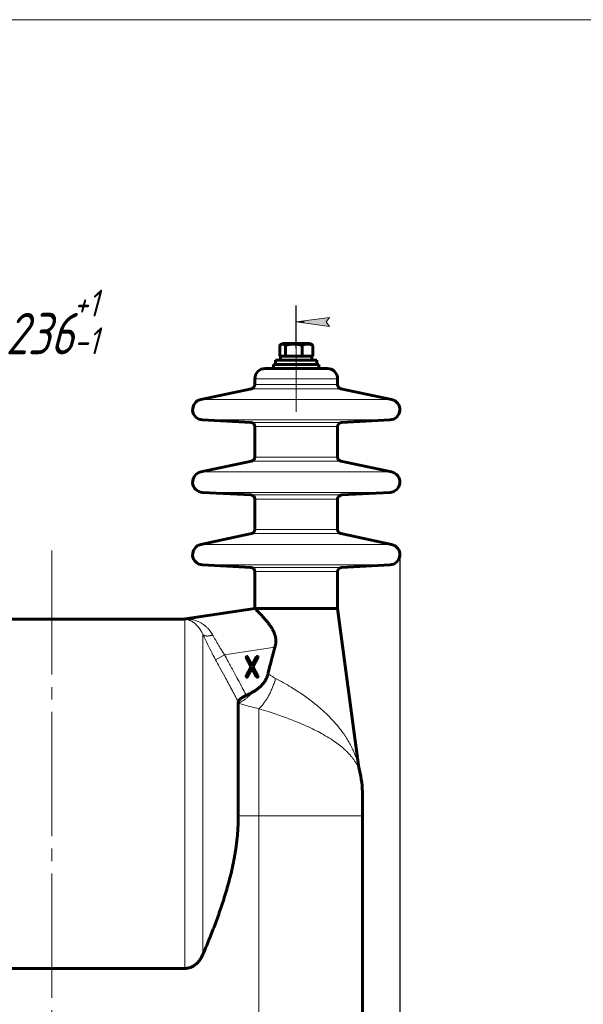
# Model space of a CAD drawing. Header units: millimetres. Extents: x 0 to 297, y 0 to 420.
# Tile 6 of 7: x 80 to 148, y 301 to 420. Entities that reach past the tile are written whole.
import ezdxf

# ---------------------------------------------------------------- set-up
doc = ezdxf.new("R2010")
doc.units = ezdxf.units.MM
for name, pattern in [('K5LT_AXLED', [19.5, 15, -1.5, 1.5, -1.5]), ('K5LT_BASIC', [0]), ('K5LT_THIN', [0])]:
    doc.linetypes.add(name, pattern=pattern)
doc.layers.add('Системный слой', color=7, linetype='Continuous')
doc.styles.add('KDIMTEXTSTYLE', font='GOST_AU.SHX', dxfattribs={"width": 0.96, "oblique": 15, "height": 5})
doc.dimstyles.new('KDIMSTYLE (0.25)', dxfattribs={"dimtxt": 5, "dimasz": 1, "dimexe": 2, "dimexo": 0, "dimgap": 1, "dimtad": 1, "dimlfac": 4, "dimtxsty": 'KDIMTEXTSTYLE', "dimsah": 1, "dimcen": 0, "dimdle": 1, "dimadec": 0, "dimazin": 0, "dimtfac": 0.667, "dimtmove": 0, "dimatfit": 3, "dimfxl": 1, "dimtvp": 1, "dimtolj": 1, "dimtzin": 0, "dimarcsym": 0})

# ---------------------------------------------------------------- blocks, each defined once
blk = doc.blocks.new('KDIMARROW_01')
at = {"layer": 'Системный слой'}
blk.add_hatch(color=0, dxfattribs=at).paths.add_polyline_path([(0, 0), (-4, 0.5266100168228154), (-3.599999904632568, 4.408728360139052e-16), (-4, -0.5266100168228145)])
at = {"layer": 'Системный слой', "color": 0, "linetype": 'K5LT_THIN', "lineweight": 18}
for p, q in [((-3.599999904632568, 4.408728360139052e-16), (-4, 0.5266100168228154)), ((-4, 0.5266100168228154), (0, 0)), ((0, 0), (-4, -0.5266100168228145)), ((-4, -0.5266100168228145), (-3.599999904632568, 4.408728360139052e-16)), ((0, 0), (-1, 0))]:
    blk.add_line(p, q, dxfattribs=at)
blk = doc.blocks.new('U50')
at = {"color": 7, "linetype": 'K5LT_THIN', "lineweight": 18}
blk.add_line((0, 420), (297, 420), dxfattribs=at)

msp = doc.modelspace()

# ---------------------------------------------------------------- linework, layer by layer
at = {"layer": 'Системный слой', "color": 5, "linetype": 'K5LT_BASIC', "lineweight": 60, "true_color": 0x0000ff}
for p, q in [((111.8322615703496, 379.3978902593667), (111.8322615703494, 380.6910684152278)), ((111.9586601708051, 380.7809825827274), (112.161150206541, 380.8978902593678)), ((115.4620136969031, 380.8978902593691), (112.161150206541, 380.8978902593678)), ((112.5308389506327, 379.3978902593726), (112.5308389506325, 380.6910684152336)), ((114.5222275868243, 379.3978902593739), (114.5222275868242, 380.691068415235)), ((115.486150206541, 380.8978902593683), (115.4620136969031, 380.8978902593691)), ((115.688640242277, 380.7809825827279), (115.486150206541, 380.8978902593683)), ((115.8150388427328, 379.3978902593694), (115.8150388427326, 380.6910684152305)), ((111.8322615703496, 379.3978902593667), (111.9236502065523, 379.397890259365)), ((111.9236502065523, 379.397890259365), (111.9236502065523, 378.897890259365)), ((112.4373494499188, 379.3978902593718), (111.9236502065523, 379.397890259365)), ((112.4373494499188, 379.3978902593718), (112.5308389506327, 379.3978902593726)), ((112.5308389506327, 379.3978902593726), (112.7973433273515, 379.3978902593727)), ((114.2557232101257, 379.3978902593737), (112.7973433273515, 379.3978902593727)), ((114.2557232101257, 379.3978902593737), (114.5222275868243, 379.3978902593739)), ((114.5222275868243, 379.3978902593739), (114.6952424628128, 379.3978902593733)), ((115.6420239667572, 379.3978902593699), (114.6952424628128, 379.3978902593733)), ((115.6420239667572, 379.3978902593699), (115.8150388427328, 379.3978902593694)), ((115.7236502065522, 379.397890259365), (115.7236502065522, 378.897890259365)), ((111.0736502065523, 377.897890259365), (111.0736502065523, 378.397890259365)), ((111.0736502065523, 378.397890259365), (116.5736502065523, 378.397890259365)), ((116.3236502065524, 378.8978902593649), (111.3236502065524, 378.8978902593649)), ((111.3236502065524, 378.8978902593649), (111.3236502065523, 378.3978902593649)), ((116.3236502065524, 378.3978902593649), (111.3236502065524, 378.3978902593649)), ((116.3236502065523, 378.3978902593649), (111.3236502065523, 378.3978902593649)), ((116.3236502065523, 378.3978902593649), (111.3236502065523, 378.3978902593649)), ((116.3236502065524, 378.8978902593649), (116.3236502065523, 378.3978902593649)), ((116.5736502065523, 377.897890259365), (116.5736502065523, 378.397890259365)), ((117.5736502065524, 377.897890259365), (110.0736502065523, 377.897890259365)), ((108.8236502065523, 375.9493291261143), (108.8236502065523, 376.647890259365)), ((118.8236502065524, 375.9493291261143), (118.8236502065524, 376.647890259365)), ((102.2985931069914, 374.1574934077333), (108.4276060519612, 375.4602553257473)), ((125.3487073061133, 374.1574934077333), (119.2196943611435, 375.4602553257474)), ((108.3498181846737, 371.3795824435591), (102.49306277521, 371.6865219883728)), ((108.8236502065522, 367.1993291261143), (108.8236502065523, 370.8802676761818)), ((118.8236502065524, 367.1993291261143), (118.8236502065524, 370.8802676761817)), ((119.2974822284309, 371.3795824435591), (125.1542376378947, 371.6865219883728)), ((102.2985931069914, 365.4074934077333), (108.4276060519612, 366.7102553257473)), ((125.3487073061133, 365.4074934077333), (119.2196943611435, 366.7102553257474)), ((108.3498181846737, 362.6295824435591), (102.49306277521, 362.9365219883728)), ((119.2974822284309, 362.6295824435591), (125.1542376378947, 362.9365219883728)), ((108.8236502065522, 358.4493291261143), (108.8236502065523, 362.1302676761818)), ((118.8236502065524, 358.4493291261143), (118.8236502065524, 362.1302676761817)), ((102.2985931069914, 356.6574934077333), (108.4276060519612, 357.9602553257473)), ((125.3487073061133, 356.6574934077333), (119.2196943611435, 357.9602553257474)), ((108.3498181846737, 353.8795824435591), (102.49306277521, 354.1865219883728)), ((119.2974822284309, 353.8795824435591), (125.1542376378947, 354.1865219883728)), ((108.8236502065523, 348.9367750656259), (108.8236502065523, 353.3802676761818)), ((118.8236502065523, 348.9367750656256), (118.8236502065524, 353.3802676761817)), ((108.8236502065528, 348.9367750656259), (100.4570259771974, 347.6607293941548)), ((108.8236502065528, 348.9367750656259), (118.8236502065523, 348.9367750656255)), ((121.3484188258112, 329.9682853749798), (118.8236502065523, 348.9367750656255)), ((68.31854369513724, 347.6478902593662), (100.3287567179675, 347.6478902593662)), ((107.7902951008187, 343.0691732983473), (107.7836805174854, 343.0462005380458)), ((107.7836805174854, 343.0462005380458), (107.7961345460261, 342.9999604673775)), ((107.7961345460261, 342.9999604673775), (108.3955294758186, 341.88650904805)), ((107.8779693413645, 343.1333580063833), (107.8566909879, 343.1307992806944)), ((108.4970633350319, 342.07502467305), (107.9526831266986, 343.0853299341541)), ((109.0414435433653, 343.0853299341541), (108.4970633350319, 342.07502467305)), ((108.598597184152, 341.88650904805), (109.1979921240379, 342.9999604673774)), ((109.1979921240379, 342.9999604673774), (109.2073326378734, 343.0239693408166)), ((109.2073326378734, 343.0239693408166), (109.2104461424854, 343.0462005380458)), ((109.2104461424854, 343.0462005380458), (109.2091301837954, 343.0620409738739)), ((108.3955294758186, 341.88650904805), (107.796134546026, 340.7730576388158)), ((107.9526831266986, 340.6876881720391), (108.4970633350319, 341.69799342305)), ((108.4970633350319, 341.69799342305), (109.0414435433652, 340.687688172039)), ((109.1979921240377, 340.7730576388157), (108.598597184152, 341.88650904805)), ((107.7867940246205, 340.7490487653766), (107.7836805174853, 340.7268175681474)), ((107.7836805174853, 340.7268175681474), (107.7837092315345, 340.7243696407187)), ((107.796134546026, 340.7730576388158), (107.7867940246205, 340.7490487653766)), ((109.2073326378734, 340.7517152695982), (109.1979921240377, 340.7730576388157)), ((109.2104461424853, 340.7268175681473), (109.2073326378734, 340.7517152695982)), ((106.8236502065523, 337.6448080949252), (106.8236502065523, 337.4976519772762)), ((106.8236502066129, 337.4976519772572), (106.8236502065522, 323.8978902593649)), ((121.8236502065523, 323.8978902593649), (121.8236502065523, 326.3978902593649)), ((121.8236502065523, 291.2722589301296), (121.8236502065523, 323.8978902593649)), ((100.3728438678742, 305.4842404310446), (68.27445654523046, 305.4842404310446))]:
    msp.add_line(p, q, dxfattribs=at)
at = {"layer": 'Системный слой', "color": 30, "linetype": 'K5LT_AXLED', "lineweight": 18, "true_color": 0xff8000}
for p, q in [((113.8236502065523, 380.2942491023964), (113.8236502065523, 372.6596472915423)), ((84.32365020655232, 355.9414416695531), (84.32365020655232, 271.3606419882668))]:
    msp.add_line(p, q, dxfattribs=at)
at = {"layer": 'Системный слой', "color": 7, "linetype": 'K5LT_THIN', "lineweight": 18}
for p, q in [((108.8236502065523, 376.647890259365), (118.8236502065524, 376.647890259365)), ((108.8236502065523, 375.9493291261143), (118.8236502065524, 375.9493291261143)), ((108.4276060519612, 375.4602553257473), (119.2196943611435, 375.4602553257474)), ((102.2985931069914, 374.1574934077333), (125.3487073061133, 374.1574934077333)), ((102.49306277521, 371.6865219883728), (125.1542376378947, 371.6865219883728)), ((108.3498181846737, 371.3795824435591), (119.2974822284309, 371.3795824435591)), ((108.8236502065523, 370.8802676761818), (118.8236502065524, 370.8802676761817)), ((108.4276060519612, 366.7102553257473), (119.2196943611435, 366.7102553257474)), ((108.8236502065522, 367.1993291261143), (118.8236502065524, 367.1993291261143)), ((102.2985931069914, 365.4074934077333), (125.3487073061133, 365.4074934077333)), ((102.49306277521, 362.9365219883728), (125.1542376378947, 362.9365219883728)), ((108.3498181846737, 362.6295824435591), (119.2974822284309, 362.6295824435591)), ((108.8236502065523, 362.1302676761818), (118.8236502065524, 362.1302676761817)), ((108.4276060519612, 357.9602553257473), (119.2196943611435, 357.9602553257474)), ((108.8236502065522, 358.4493291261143), (118.8236502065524, 358.4493291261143)), ((102.2985931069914, 356.6574934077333), (125.3487073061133, 356.6574934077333)), ((102.49306277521, 354.1865219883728), (125.1542376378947, 354.1865219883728)), ((108.3498181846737, 353.8795824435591), (119.2974822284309, 353.8795824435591)), ((108.8236502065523, 353.3802676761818), (118.8236502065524, 353.3802676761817)), ((100.3728438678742, 305.4842404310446), (100.3728438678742, 347.6478902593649)), ((102.5434517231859, 307.1403330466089), (102.5434517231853, 345.7814388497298)), ((105.1746162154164, 343.3224196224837), (111.2489408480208, 344.2488524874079)), ((104.0893122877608, 342.7320532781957), (105.1746162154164, 343.3224196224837)), ((109.3236502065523, 336.8330808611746), (109.3236502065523, 323.8978902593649)), ((109.3236502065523, 323.8978902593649), (106.8236502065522, 323.8978902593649)), ((109.3236502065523, 287.5222589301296), (109.3236502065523, 323.8978902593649)), ((121.8236502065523, 323.8978902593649), (109.3236502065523, 323.8978902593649))]:
    msp.add_line(p, q, dxfattribs=at)
at = {"layer": 'Системный слой', "color": 5, "linetype": 'K5LT_BASIC', "lineweight": 60, "true_color": 0x0000ff}
for centre, radius, start, end in [((110.0736502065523, 376.647890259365), 1.25, 90, 180), ((117.5736502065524, 376.647890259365), 1.25, 0, 90), ((108.3236502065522, 375.9493291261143), 0.5000000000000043, 282.0000000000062, 0), ((119.3236502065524, 375.9493291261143), 0.5000000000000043, 180, 257.9999999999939), ((102.5584827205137, 372.934808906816), 1.250000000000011, 102.000000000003, 266.9999999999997), ((125.088817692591, 372.934808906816), 1.250000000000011, 273.0000000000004, 77.99999999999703), ((108.3236502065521, 370.8802676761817), 0.5000000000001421, 0, 86.9999999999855), ((119.3236502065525, 370.8802676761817), 0.5000000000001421, 93.00000000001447, 180), ((108.3236502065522, 367.1993291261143), 0.5000000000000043, 282.0000000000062, 0), ((119.3236502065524, 367.1993291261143), 0.5000000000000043, 180, 257.9999999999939), ((102.5584827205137, 364.184808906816), 1.250000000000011, 102.000000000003, 266.9999999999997), ((125.088817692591, 364.184808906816), 1.250000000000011, 273.0000000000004, 77.99999999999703), ((108.3236502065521, 362.1302676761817), 0.5000000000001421, 0, 86.9999999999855), ((119.3236502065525, 362.1302676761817), 0.5000000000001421, 93.00000000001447, 180), ((108.3236502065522, 358.4493291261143), 0.5000000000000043, 282.0000000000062, 0), ((119.3236502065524, 358.4493291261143), 0.5000000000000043, 180, 257.9999999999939), ((102.5584827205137, 355.434808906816), 1.250000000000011, 102.000000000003, 266.9999999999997), ((125.088817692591, 355.434808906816), 1.250000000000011, 273.0000000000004, 77.99999999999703), ((108.3236502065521, 353.3802676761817), 0.5000000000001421, 0, 86.9999999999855), ((119.3236502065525, 353.3802676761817), 0.5000000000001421, 93.00000000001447, 180), ((100.2685601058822, 348.8964399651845), 1.250000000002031, 272.760277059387, 278.6717081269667), ((100.2685601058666, 348.8964399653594), 1.25, 272.7606925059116, 278.6717081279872), ((107.8972749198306, 343.0155262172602), 0.1196774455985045, 146.3305766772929, 153.3676465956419), ((108.0041599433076, 342.9443251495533), 0.2481064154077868, 141.44475497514, 146.3305766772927), ((107.8887511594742, 343.0374518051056), 0.09981693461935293, 124.3683091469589, 141.9585212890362), ((107.8753366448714, 343.0570664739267), 0.07605384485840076, 104.1915197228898, 124.3683091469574), ((107.8779693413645, 343.0500623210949), 0.08329568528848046, 71.2100777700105, 89.99999999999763), ((107.8809196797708, 343.0587338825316), 0.07413596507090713, 51.2820127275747, 71.21007777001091), ((107.8734168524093, 343.0493748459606), 0.0861311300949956, 39.09810180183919, 51.2820127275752), ((107.8419477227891, 343.0238023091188), 0.1266806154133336, 29.0577497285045, 39.09810180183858), ((109.1351227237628, 343.0367667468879), 0.1055185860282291, 135.3987957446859, 152.5978246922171), ((109.1119699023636, 343.0595994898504), 0.07300109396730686, 114.6859681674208, 135.3987957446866), ((109.1132905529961, 343.0567263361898), 0.07616323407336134, 101.5186952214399, 114.6859681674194), ((109.1179349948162, 343.0339362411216), 0.09942176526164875, 89.99999999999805, 101.5186952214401), ((109.1179349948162, 343.0318353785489), 0.101522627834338, 68.97401920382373, 89.99999999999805), ((109.1231316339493, 343.0453547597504), 0.08703888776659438, 46.24435924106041, 68.97401920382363), ((109.1259572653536, 343.0451574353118), 0.08525506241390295, 29.19413859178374, 47.70784860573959), ((109.1324506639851, 343.0487856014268), 0.07781679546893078, 9.807632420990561, 29.19413859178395), ((107.8706429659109, 340.7264200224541), 0.0869579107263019, 181.3511031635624, 203.6904631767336), ((107.8691424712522, 340.7257616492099), 0.08531933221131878, 203.6904631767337, 226.2461062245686), ((107.8710404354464, 340.7311052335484), 0.09052150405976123, 227.7175581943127, 249.6692743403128), ((107.8761916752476, 340.7450079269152), 0.1053478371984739, 249.6692743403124, 269.9999999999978), ((107.8761916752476, 340.7390818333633), 0.09942174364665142, 269.9999999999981, 281.5186983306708), ((107.8808361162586, 340.7162917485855), 0.07616322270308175, 281.5186983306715, 294.6859743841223), ((107.8821567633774, 340.713418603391), 0.07300109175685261, 294.6859743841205, 315.3988025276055), ((107.8590039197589, 340.736251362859), 0.1055186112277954, 315.3988025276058, 332.5978296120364), ((109.1521789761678, 340.749215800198), 0.1266806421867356, 209.0577446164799, 219.0980981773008), ((109.1207098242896, 340.7236432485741), 0.08613113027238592, 219.0980981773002, 231.2820121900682), ((109.1132069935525, 340.7142842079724), 0.07413595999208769, 231.2820121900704, 251.2100769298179), ((109.1161573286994, 340.7229557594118), 0.08329566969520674, 251.2100769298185, 269.9999999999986), ((109.1161573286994, 340.7384830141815), 0.09882292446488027, 269.9999999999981, 290.7185433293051), ((109.1152728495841, 340.7408214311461), 0.1013230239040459, 290.7185433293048, 311.1770936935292), ((109.0801951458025, 340.7603619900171), 0.1397825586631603, 316.7344901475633, 325.1741055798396), ((109.1171940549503, 340.7346222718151), 0.09471092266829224, 325.1741055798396, 335.4314879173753), ((109.1293218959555, 340.7290777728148), 0.0813757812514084, 335.4314879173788, 347.2995408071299), ((109.1393508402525, 340.7268175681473), 0.0710953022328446, 347.2995408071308, 0), ((126.3047075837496, 330.6279837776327), 5, 187.5816933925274, 193.9880565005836), ((126.3047075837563, 330.627983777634), 5.000000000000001, 187.5816933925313, 193.9880565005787), ((126.304707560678, 330.6279837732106), 4.999999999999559, 187.5816933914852, 193.9880565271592), ((109.3236502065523, 326.3978902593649), 12.5, 0, 13.98805652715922)]:
    msp.add_arc(centre, radius, start, end, dxfattribs=at)
for points in [[(111.9586601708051, 380.7809825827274), (111.9160717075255, 380.7563938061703), (111.873889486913, 380.7258288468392), (111.8322615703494, 380.6910684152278)], [(115.688640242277, 380.7809825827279), (115.7312287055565, 380.7563938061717), (115.773410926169, 380.7258288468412), (115.8150388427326, 380.6910684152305)]]:
    msp.add_open_spline(points, degree=3, dxfattribs=at)
for points, knots in [([(112.5308389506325, 380.6910684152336), (112.480705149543, 380.7329316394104), (112.4132483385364, 380.7802966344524), (112.3287999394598, 380.8189109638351), (112.2812044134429, 380.8346950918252), (112.2361295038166, 380.8441273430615), (112.1936041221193, 380.8479793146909), (112.1528587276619, 380.8469534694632), (112.1076875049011, 380.8408979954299), (112.057777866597, 380.8277817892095), (112.006081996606, 380.8067262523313), (111.9732650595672, 380.789414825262), (111.9586601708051, 380.7809825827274)], [0, 0, 0, 0, 3.515443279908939, 4.667229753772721, 5.757375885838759, 6.741427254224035, 7.709685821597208, 8.621585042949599, 9.484676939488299, 10.75468868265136, 11.99726728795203, 13, 13, 13, 13]), ([(114.5222275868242, 380.691068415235), (114.4448543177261, 380.7137331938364), (114.3315298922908, 380.7440514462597), (114.16281904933, 380.7816588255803), (114.0224317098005, 380.8076791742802), (113.8764466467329, 380.8277888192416), (113.7435805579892, 380.8402532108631), (113.6208981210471, 380.846706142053), (113.5018790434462, 380.848030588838), (113.3885526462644, 380.8448229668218), (113.2619908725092, 380.8365495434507), (113.1043110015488, 380.8192794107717), (112.8530043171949, 380.7773652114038), (112.657388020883, 380.7281380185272), (112.5308389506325, 380.6910684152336)], [0, 0, 0, 0, 1.792920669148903, 2.606894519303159, 3.844332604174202, 4.968543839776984, 5.885195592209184, 6.813299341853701, 7.701429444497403, 8.533187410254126, 9.335775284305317, 10.52418436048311, 12.0633877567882, 15, 15, 15, 15]), ([(115.8150388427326, 380.6910684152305), (115.7324804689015, 380.7283198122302), (115.6234895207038, 380.770527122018), (115.4807442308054, 380.8097643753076), (115.3957972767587, 380.8277888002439), (115.3095405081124, 380.8402532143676), (115.2298949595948, 380.8467061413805), (115.1526276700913, 380.8480305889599), (115.0674279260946, 380.8443159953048), (114.9739269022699, 380.8335910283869), (114.8608299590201, 380.8115602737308), (114.7095171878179, 380.7691580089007), (114.5938337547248, 380.7233779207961), (114.5222275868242, 380.691068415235)], [0, 0, 0, 0, 2.750356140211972, 3.588043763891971, 4.637307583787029, 5.492849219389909, 6.359079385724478, 7.188000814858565, 7.964308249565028, 9.085494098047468, 10.1877144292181, 11.611112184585, 14, 14, 14, 14]), ([(111.2489408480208, 344.2488524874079), (111.2669142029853, 344.3106702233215), (111.2940411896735, 344.4145024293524), (111.3241396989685, 344.560573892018), (111.3407261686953, 344.6643062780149), (111.3533868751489, 344.7664242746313), (111.3621974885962, 344.8666392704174), (111.3667772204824, 344.9846813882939), (111.3655446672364, 345.1050581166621), (111.3574693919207, 345.2341234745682), (111.3420608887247, 345.3603087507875), (111.3209837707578, 345.4794632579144), (111.3009774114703, 345.5688516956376), (111.267124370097, 345.6996847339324), (111.2104016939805, 345.8763900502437), (111.1282593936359, 346.0733092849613), (111.0572736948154, 346.2194300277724), (110.9989356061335, 346.3310555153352), (110.92469141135, 346.4639081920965), (110.8078622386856, 346.6549213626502), (110.6475010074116, 346.8916365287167), (110.456834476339, 347.1478520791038), (110.260756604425, 347.3926704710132), (110.0869109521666, 347.5985108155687), (109.9489586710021, 347.7562860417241), (109.8404677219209, 347.8777130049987), (109.7376009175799, 347.9909865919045), (109.6310815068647, 348.1063806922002), (109.4921985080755, 348.2545504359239), (109.3586717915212, 348.3943296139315), (109.2445852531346, 348.512042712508), (109.1636580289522, 348.5948771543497), (109.0757181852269, 348.6843049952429), (109.0029092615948, 348.7577058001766), (108.9458866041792, 348.8149078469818), (108.9099623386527, 348.8508405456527), (108.8797066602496, 348.8810244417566), (108.8515540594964, 348.9090557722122), (108.8295249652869, 348.9309453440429), (108.823667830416, 348.9367573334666), (108.8236502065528, 348.9367750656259)], [0, 0, 0, 0, 0.9655156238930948, 1.604912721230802, 2.230003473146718, 2.537864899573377, 3.147379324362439, 3.739795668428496, 4.316377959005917, 4.967329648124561, 5.703655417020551, 6.257225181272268, 6.825262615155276, 7.117478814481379, 8.353152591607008, 9.726372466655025, 10.50078403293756, 10.96836251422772, 11.77066489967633, 12.99132900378, 14.68339878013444, 16.62266298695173, 18.57892818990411, 20.38696630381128, 21.74029008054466, 22.73360468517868, 23.73333387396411, 24.99275082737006, 26.21572505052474, 28.47785156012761, 29.90816526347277, 30.88183247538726, 32.07491461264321, 34.17112005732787, 35.02318067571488, 35.99143254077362, 37.01555994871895, 37.91940602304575, 39.39549032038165, 41, 41, 41, 41]), ([(100.3728438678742, 347.643390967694), (100.3712368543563, 347.6435780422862), (100.3680431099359, 347.6439404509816), (100.3641557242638, 347.6443645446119), (100.3609323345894, 347.644713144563), (100.3580733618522, 347.6450211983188), (100.3530511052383, 347.6455506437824), (100.3477247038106, 347.6460880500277), (100.3426283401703, 347.6465934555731), (100.3389281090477, 347.6469540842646), (100.3356140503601, 347.6472644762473), (100.3330441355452, 347.647500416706), (100.33042207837, 347.6477422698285), (100.3289949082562, 347.6478687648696), (100.3287816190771, 347.6478880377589), (100.3287567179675, 347.6478902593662)], [0, 0, 0, 0, 1.006205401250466, 2.011412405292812, 2.513649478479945, 3.182440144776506, 4.017676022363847, 6.166691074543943, 7.387348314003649, 8.681290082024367, 10.01187240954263, 11.34259015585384, 12.43317107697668, 14.98384341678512, 16, 16, 16, 16]), ([(111.2489408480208, 344.2488524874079), (111.1889851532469, 344.0426344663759), (111.0748130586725, 343.6388690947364), (110.9079833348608, 343.020755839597), (110.7374395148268, 342.3619129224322), (110.5729819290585, 341.6997728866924), (110.4653453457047, 341.2509265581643), (110.4178285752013, 341.0499530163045)], [0, 0, 0, 0, 1.559059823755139, 3.046360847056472, 4.64856157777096, 6.500443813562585, 7.999999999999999, 7.999999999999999, 7.999999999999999, 7.999999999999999]), ([(108.5944736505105, 338.8612328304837), (108.6551443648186, 338.8950858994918), (108.7407279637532, 338.9450864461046), (108.8567154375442, 339.0175053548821), (109.0035700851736, 339.1134068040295), (109.2183761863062, 339.2680479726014), (109.4426432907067, 339.4575362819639), (109.6414670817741, 339.6512932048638), (109.8112544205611, 339.839855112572), (109.9572137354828, 340.0319064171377), (110.0719749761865, 340.2076577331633), (110.1521368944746, 340.3473927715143), (110.2202557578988, 340.48282942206), (110.284221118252, 340.6265271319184), (110.3392821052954, 340.7729147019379), (110.3853710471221, 340.9213821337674), (110.4076909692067, 341.0070730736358), (110.4178285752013, 341.0499530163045)], [0, 0, 0, 0, 1.27914588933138, 1.819376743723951, 2.51802171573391, 4.51018617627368, 6.685777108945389, 7.915760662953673, 9.618298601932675, 11.35048109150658, 12.35166791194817, 13.47792619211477, 14.31209193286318, 15.14004471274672, 16.37253445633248, 17.19053333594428, 18, 18, 18, 18]), ([(107.7846511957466, 338.4502221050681), (107.8347233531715, 338.4734902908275), (107.9352603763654, 338.5207320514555), (108.0860829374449, 338.593443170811), (108.3077072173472, 338.7037431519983), (108.4769680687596, 338.7938893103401), (108.5944736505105, 338.8612328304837)], [0, 0, 0, 0, 1.275579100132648, 2.56699633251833, 3.871013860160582, 7, 7, 7, 7]), ([(106.8236502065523, 337.6448080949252), (106.8236495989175, 337.6635561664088), (106.8289343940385, 337.7011695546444), (106.8525806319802, 337.7586802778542), (106.8915966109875, 337.8182606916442), (106.9407105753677, 337.8751903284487), (106.9932806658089, 337.9270971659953), (107.0483508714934, 337.9764588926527), (107.1106936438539, 338.0280250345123), (107.1839138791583, 338.0844943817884), (107.2633953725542, 338.1422551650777), (107.3474801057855, 338.2000504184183), (107.4398016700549, 338.2601678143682), (107.5463181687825, 338.3253819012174), (107.6633689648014, 338.3910335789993), (107.7463676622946, 338.432432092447), (107.7846511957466, 338.4502221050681)], [0, 0, 0, 0, 1.369759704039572, 2.746496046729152, 4.128366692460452, 5.518714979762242, 6.563227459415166, 7.483419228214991, 8.617452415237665, 9.708559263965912, 10.83640089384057, 11.97710568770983, 13.02846898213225, 14.28631635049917, 15.76603269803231, 17, 17, 17, 17]), ([(106.8236502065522, 323.8978902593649), (106.8236594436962, 323.6674017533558), (106.8175608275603, 323.2063225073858), (106.7903597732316, 322.5164308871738), (106.7455199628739, 321.8307072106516), (106.6839892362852, 321.1523114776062), (106.6073906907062, 320.4869503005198), (106.5172561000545, 319.8356996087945), (106.4155758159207, 319.2018418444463), (106.2676439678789, 318.3851795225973), (106.0627907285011, 317.4102209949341), (105.7911221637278, 316.2967196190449), (105.5077884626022, 315.2586521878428), (105.2165726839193, 314.2805438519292), (104.9192854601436, 313.3493624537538), (104.6143027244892, 312.447766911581), (104.3008924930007, 311.565507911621), (103.9765806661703, 310.6903760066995), (103.6388868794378, 309.8124484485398), (103.2868691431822, 308.9272016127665), (102.9212075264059, 308.0346184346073), (102.6705716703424, 307.4388993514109), (102.5434517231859, 307.1403330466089)], [0, 0, 0, 0, 0.9074295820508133, 1.817933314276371, 2.728366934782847, 3.627833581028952, 4.517943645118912, 5.385143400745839, 6.236848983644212, 7.065693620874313, 8.678434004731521, 10.18745073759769, 11.60725991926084, 12.93994341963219, 14.22888848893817, 15.48005165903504, 16.71166418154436, 17.93923167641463, 19.1780133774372, 20.43770316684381, 21.71290326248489, 23, 23, 23, 23]), ([(102.5434517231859, 307.1403330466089), (102.5005510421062, 307.0395710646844), (102.4182109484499, 306.867899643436), (102.2948201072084, 306.658315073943), (102.1501874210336, 306.4446785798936), (102.0080585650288, 306.2700521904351), (101.8387514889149, 306.0982471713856), (101.6871118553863, 305.9636258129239), (101.5449837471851, 305.8596474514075), (101.4032695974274, 305.7704172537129), (101.2813050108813, 305.7024719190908), (101.1260665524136, 305.6319814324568), (100.9688490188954, 305.5750228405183), (100.8048620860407, 305.5300699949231), (100.6043609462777, 305.4939261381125), (100.4581369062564, 305.484240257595), (100.3728438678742, 305.4842404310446)], [0, 0, 0, 0, 1.940482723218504, 3.353476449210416, 4.2746597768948, 6.478678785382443, 7.313856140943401, 8.527101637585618, 10.04836539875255, 10.4123973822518, 11.47772178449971, 12.50577975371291, 13.41416491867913, 14.42230959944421, 15.49840388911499, 17, 17, 17, 17])]:
    msp.add_open_spline(points, degree=3, knots=knots, dxfattribs=at)
at = {"layer": 'Системный слой', "color": 7, "linetype": 'K5LT_THIN', "lineweight": 18}
for points, knots in [([(100.3728438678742, 347.643390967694), (100.387374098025, 347.6423285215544), (100.4193135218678, 347.6397191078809), (100.4685905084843, 347.6341479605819), (100.5174573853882, 347.6272570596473), (100.5656525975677, 347.6190979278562), (100.6177032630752, 347.608829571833), (100.6746432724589, 347.5958171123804), (100.7388964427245, 347.5788290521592), (100.8079755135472, 347.5578314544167), (100.8887441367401, 347.5298293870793), (100.9872035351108, 347.4906342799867), (101.1130116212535, 347.4319253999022), (101.2682555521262, 347.3458253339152), (101.4516155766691, 347.2232483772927), (101.6531619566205, 347.0595713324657), (101.8556375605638, 346.8604935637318), (102.0442056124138, 346.6382116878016), (102.2112427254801, 346.4049277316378), (102.3487162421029, 346.1792193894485), (102.4575010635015, 345.9718887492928), (102.5173636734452, 345.8420689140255), (102.5434517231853, 345.78143884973)], [0, 0, 0, 0, 0.6602837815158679, 1.264678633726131, 1.792796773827, 2.323948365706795, 2.849194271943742, 3.455106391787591, 4.099860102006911, 4.814970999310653, 5.534254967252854, 6.513231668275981, 7.726356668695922, 9.22284047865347, 11.05413424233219, 13.09578575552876, 15.18625432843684, 17.17167979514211, 18.98039633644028, 20.6414022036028, 21.92271517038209, 23, 23, 23, 23]), ([(100.4570259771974, 347.6607293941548), (100.457050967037, 347.6607301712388), (100.4624838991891, 347.6608317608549), (100.4833916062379, 347.6611842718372), (100.5100527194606, 347.6613835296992), (100.5417615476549, 347.6614057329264), (100.58094132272, 347.6610071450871), (100.6277025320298, 347.6599878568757), (100.6813849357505, 347.6580120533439), (100.7374095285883, 347.6550075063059), (100.7951488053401, 347.6510689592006), (100.8523756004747, 347.6460544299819), (100.9128412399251, 347.6398656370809), (100.9790555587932, 347.6319312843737), (101.0528718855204, 347.6214627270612), (101.1390242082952, 347.6073451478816), (101.2433037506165, 347.587352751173), (101.3717960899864, 347.5583056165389), (101.5372140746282, 347.5136483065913), (101.7464968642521, 347.4449848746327), (102.0087926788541, 347.3383834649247), (102.3020220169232, 347.188793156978), (102.6048232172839, 346.996071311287), (102.8812831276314, 346.7804302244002), (103.1260703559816, 346.5508073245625), (103.3376742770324, 346.3163646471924), (103.5111429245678, 346.088888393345), (103.6386877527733, 345.8947705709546), (103.7025244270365, 345.7835514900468), (103.7270752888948, 345.7402294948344)], [0, 0, 0, 0, 0.5827215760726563, 1.087487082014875, 1.503739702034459, 1.942160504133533, 2.392784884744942, 2.915788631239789, 3.449929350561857, 4.005171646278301, 4.511640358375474, 5.017035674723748, 5.534705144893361, 6.084904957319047, 6.70757520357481, 7.395208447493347, 8.219827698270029, 9.26545750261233, 10.52625774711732, 12.21211399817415, 14.29753184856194, 16.83936018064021, 19.33706993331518, 21.80858497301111, 23.91726326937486, 25.88172530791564, 27.76880471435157, 29.14156294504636, 30, 30, 30, 30]), ([(102.5434517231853, 345.78143884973), (102.5622116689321, 345.7591040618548), (102.6043492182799, 345.7199508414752), (102.6801244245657, 345.6749072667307), (102.7631295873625, 345.6422180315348), (102.8525418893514, 345.6197938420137), (102.9509462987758, 345.6063969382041), (103.0568439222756, 345.6020366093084), (103.1702076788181, 345.6068404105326), (103.2889694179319, 345.6208650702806), (103.4133851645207, 345.6441770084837), (103.5330259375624, 345.6745964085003), (103.6388155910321, 345.7078432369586), (103.7004542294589, 345.7300848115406), (103.7270752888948, 345.7402294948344)], [0, 0, 0, 0, 1.571494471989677, 3.001520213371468, 4.25420512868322, 5.538834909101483, 6.785198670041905, 8.03399805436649, 9.304577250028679, 10.57818021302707, 11.82530109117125, 13.14735502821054, 14.19736256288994, 15, 15, 15, 15]), ([(105.1746162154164, 343.3224196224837), (105.0808662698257, 343.4668583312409), (104.9032488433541, 343.7449621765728), (104.6556302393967, 344.1442334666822), (104.4369850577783, 344.5059070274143), (104.2363047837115, 344.8453136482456), (104.0510198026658, 345.1649730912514), (103.8804317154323, 345.4656754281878), (103.7754081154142, 345.6522593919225), (103.7270752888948, 345.7402294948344)], [0, 0, 0, 0, 1.75208601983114, 3.358323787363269, 4.818713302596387, 6.142707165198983, 7.531400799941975, 8.820315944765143, 10, 10, 10, 10]), ([(106.8236502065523, 337.6448080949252), (106.5523251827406, 338.1607501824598), (106.0072930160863, 339.1853197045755), (105.2552777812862, 340.5850753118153), (104.6161139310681, 341.7653337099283), (104.250189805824, 342.4365407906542), (104.0893122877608, 342.7320532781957)], [0, 0, 0, 0, 2.121207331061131, 4.221817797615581, 5.777373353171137, 7, 7, 7, 7]), ([(107.7846511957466, 338.4502221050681), (107.7709699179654, 338.4763016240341), (107.7572646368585, 338.5023650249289), (107.5966284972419, 338.8081230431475), (107.449132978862, 339.0874482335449), (107.1294983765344, 339.6908699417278), (106.9570631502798, 340.0147724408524), (106.6159961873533, 340.6534389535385), (106.447238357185, 340.9681196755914), (106.0531457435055, 341.7011451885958), (105.827337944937, 342.1191809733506), (105.4591488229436, 342.7989022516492), (105.3168554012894, 343.0606431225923), (105.1746162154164, 343.3224196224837)], [2.276267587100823, 2.276267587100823, 2.276267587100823, 2.276267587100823, 2.371278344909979, 2.371278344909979, 3.390601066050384, 3.390601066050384, 4.57507752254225, 4.57507752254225, 5.728010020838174, 5.728010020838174, 7.262480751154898, 7.262480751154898, 8.224848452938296, 8.224848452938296, 8.224848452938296, 8.224848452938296]), ([(109.3236502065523, 336.8330808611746), (109.4285156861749, 336.9272507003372), (109.6247844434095, 337.1256237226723), (109.8983746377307, 337.4607395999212), (110.1449372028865, 337.8112755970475), (110.3783451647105, 338.1898685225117), (110.6042437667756, 338.6070395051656), (110.8163797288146, 339.0528290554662), (111.0105142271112, 339.5171832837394), (111.1851966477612, 339.995011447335), (111.2884094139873, 340.3212513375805), (111.3363593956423, 340.4851126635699)], [0, 0, 0, 0, 1.596613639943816, 2.989467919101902, 4.234111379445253, 5.514397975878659, 6.834996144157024, 8.145918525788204, 9.433609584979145, 10.7201571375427, 12, 12, 12, 12]), ([(111.3363593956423, 340.4851126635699), (111.6506226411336, 340.324831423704), (112.2627923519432, 339.9871010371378), (113.1448035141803, 339.4717024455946), (113.9350016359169, 338.9735076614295), (114.6358188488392, 338.502486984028), (115.3022136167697, 338.024796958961), (115.9760911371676, 337.5093849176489), (116.6922218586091, 336.9187715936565), (117.4598191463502, 336.2252057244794), (118.2202105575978, 335.4579035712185), (118.9065710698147, 334.670689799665), (119.4647746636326, 333.9389082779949), (119.8883023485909, 333.3078404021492), (120.2368121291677, 332.7247979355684), (120.5290227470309, 332.1721786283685), (120.77241779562, 331.645396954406), (120.9413008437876, 331.2298308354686), (121.0543631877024, 330.9234416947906), (121.1309861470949, 330.700565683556), (121.1894917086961, 330.5196375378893), (121.2340129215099, 330.3747862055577), (121.2675493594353, 330.2611054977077), (121.2934856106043, 330.1703336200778), (121.315844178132, 330.0898407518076), (121.3340445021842, 330.0225956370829), (121.3457859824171, 329.978340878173), (121.3484132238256, 329.9683097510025), (121.3484188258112, 329.9682853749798)], [0, 0, 0, 0, 2.080585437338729, 3.954571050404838, 5.478044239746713, 6.949153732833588, 8.293491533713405, 9.670712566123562, 11.28403434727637, 13.06711271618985, 15.06206248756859, 17.03305750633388, 18.77952084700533, 20.24359537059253, 21.43047014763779, 22.79875615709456, 24.03420641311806, 25.05618628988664, 25.69779000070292, 26.23443921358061, 26.7120705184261, 27.10589980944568, 27.4338839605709, 27.72852016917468, 28.0104215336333, 28.34781104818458, 28.68454838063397, 29, 29, 29, 29]), ([(106.8236502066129, 337.4976519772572), (106.9534542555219, 337.5526825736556), (107.2031440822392, 337.6762732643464), (107.5524997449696, 337.8975017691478), (107.8811018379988, 338.1476028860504), (108.1687316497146, 338.4044517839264), (108.4090659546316, 338.6502007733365), (108.5400672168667, 338.7975651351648), (108.5944736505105, 338.8612328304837)], [0, 0, 0, 0, 1.889271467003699, 3.633984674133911, 5.144190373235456, 6.829082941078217, 8.084369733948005, 9, 9, 9, 9]), ([(109.3236502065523, 336.8330808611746), (109.6774172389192, 336.7227563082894), (110.3683249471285, 336.5155684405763), (111.3631648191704, 336.1854315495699), (112.3213122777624, 335.8499008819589), (113.3003029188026, 335.4828883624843), (114.3139746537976, 335.0721686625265), (115.3071839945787, 334.6331206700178), (116.2446936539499, 334.1782814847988), (117.1500255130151, 333.6925814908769), (117.9919276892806, 333.1859029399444), (118.7397720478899, 332.6738034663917), (119.3195261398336, 332.2201375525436), (119.7363198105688, 331.8519302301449), (120.0160513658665, 331.5797180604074), (120.2115958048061, 331.3747431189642), (120.367382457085, 331.2008163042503), (120.4978190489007, 331.0461918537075), (120.6126203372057, 330.9031875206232), (120.7026288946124, 330.783884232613), (120.7886511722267, 330.6654213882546), (120.8763115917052, 330.5394579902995), (120.9751716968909, 330.386637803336), (121.0805411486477, 330.2124219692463), (121.1860062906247, 330.0214094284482), (121.2821581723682, 329.8282138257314), (121.3489221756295, 329.6793697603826), (121.3903702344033, 329.5802327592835), (121.4147764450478, 329.5194526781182), (121.4340983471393, 329.4696891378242), (121.4467310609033, 329.436206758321), (121.4521693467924, 329.421564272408), (121.4529684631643, 329.4194091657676), (121.4529768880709, 329.4193856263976)], [0, 0, 0, 0, 2.131864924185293, 3.984661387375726, 5.650395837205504, 7.534250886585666, 9.550978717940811, 11.55910561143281, 13.55225924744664, 15.54738184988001, 17.75291274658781, 19.83122194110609, 21.74581766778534, 23.14833983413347, 24.16956100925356, 24.93501957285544, 25.54678420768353, 26.20017865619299, 26.73863963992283, 27.23568279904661, 27.59356636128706, 28.13845419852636, 28.74271627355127, 29.41093788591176, 30.25683372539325, 31.11889963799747, 31.93947966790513, 32.3780046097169, 32.7374123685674, 33.08621314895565, 33.50048642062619, 33.81372533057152, 34, 34, 34, 34])]:
    msp.add_open_spline(points, degree=3, knots=knots, dxfattribs=at)
for points in [[(104.0893122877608, 342.7320532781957), (103.8998723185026, 343.0793023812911), (103.5280084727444, 343.7802467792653), (103.0071676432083, 344.8140299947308), (102.6899239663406, 345.4705796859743), (102.5434517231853, 345.78143884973)], [(111.3363593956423, 340.4851126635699), (111.2291164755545, 340.5443612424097), (111.0145007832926, 340.6594651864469), (110.7086317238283, 340.8503047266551), (110.5132115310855, 340.982697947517), (110.4178285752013, 341.0499530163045)], [(109.3236502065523, 336.8330808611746), (109.0262866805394, 336.9029979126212), (108.4303245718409, 337.033326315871), (107.5979240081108, 337.261436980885), (107.0763586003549, 337.4188190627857), (106.8236502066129, 337.4976519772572)]]:
    msp.add_open_spline(points, degree=3, dxfattribs=at)

# ---------------------------------------------------------------- block references
msp.add_blockref('U50', (0, 0))

# ---------------------------------------------------------------- dimensions: what is measured, and where the dimension line sits
at = {"layer": 'Системный слой', "color": 7}
msp.add_linear_dim(base=(54.82365020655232, 383.5089255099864), p1=(113.8236502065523, 380.2942491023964), p2=(54.82365020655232, 380.2942491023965), location=(84.32365020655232, 383.5089255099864), dimstyle='KDIMSTYLE (0.25)', override={"dimexo": 0, "dimpost": '\\H5.0;\\W0.965;\\Q15;<>\\H0.65x;\\S+1^-1;\\H1.5x;', "dimblk1": 'KDIMARROW_01', "dimblk2": 'KDIMARROW_01', "dimse1": 0, "dimse2": 0, "dimclrt": 7, "dimtolj": 1}, dxfattribs=at).render()
msp.add_linear_dim(base=(34.42365020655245, 255.6540792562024), p1=(126.3383130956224, 355.3992949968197), p2=(34.42365020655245, 280.2729897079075), location=(80.38098165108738, 255.6540792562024), text='\\H5.0;\\W0.965;\\Q15;\\H5.0;\\W0.965;\\Q15;\\Q15;368\\H5.0;\\W0.965;\\Q15;\\Q15; max', dimstyle='KDIMSTYLE (0.25)', override={"dimexo": 0, "dimblk1": 'KDIMARROW_01', "dimblk2": 'KDIMARROW_01', "dimse1": 0, "dimse2": 0, "dimclrt": 7, "dimtolj": 1}, dxfattribs=at).render()

doc.saveas('drawing.dxf')
